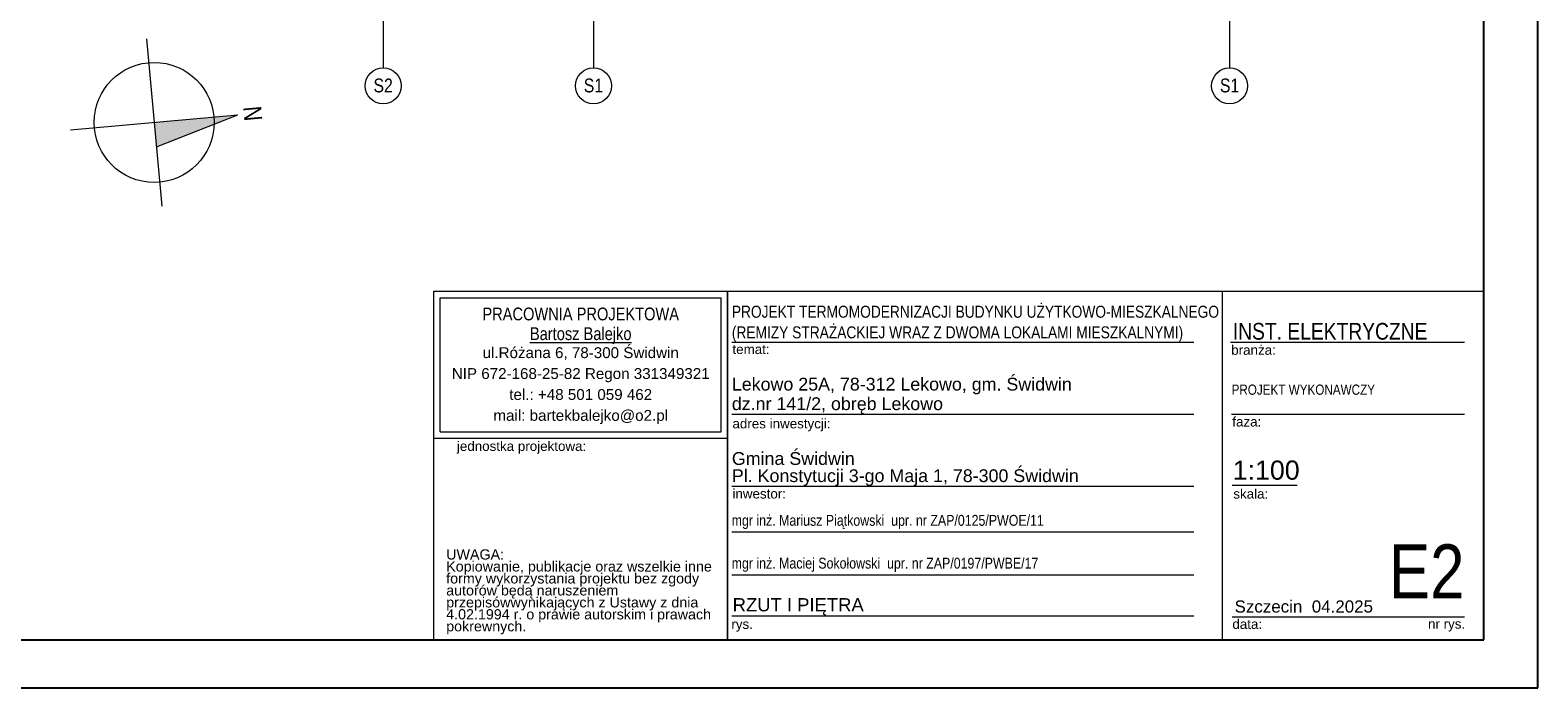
# Model space of a CAD drawing. Extents: x -543332 to -314699, y -9028 to 155584.
# Tile 182 of 256: x -493873 to -468743, y 69864 to 80828. Entities that reach past the tile are written whole.
import ezdxf

# ---------------------------------------------------------------- set-up
doc = ezdxf.new("R2010")
doc.units = 0
doc.header["$MEASUREMENT"] = 0
doc.layers.add('$ IE Tabela', color=7, linetype='Continuous')
doc.layers.add('Arch opisy', color=8, linetype='Continuous')
for name, color, linetype, lineweight in [('Arch opisy_Nr_Pióra__1', 8, 'Continuous', 25), ('Arch opisy_Nr_Pióra__21', 8, 'Continuous', 9), ('ARCH TABELA_Nr_Pióra__1', 8, 'Continuous', 25), ('ARCH TABELA_Nr_Pióra__21', 8, 'Continuous', 9), ('ARCH TABELA_Nr_Pióra__7', 8, 'Continuous', 13), ('Arch tabelki_Nr_Pióra__21', 8, 'Continuous', 9), ('arch wypelnienia_Nr_Pióra__21', 8, 'Continuous', 9)]:
    doc.layers.add(name, color=color, linetype=linetype, lineweight=lineweight)
doc.styles.add('GENERATED_STYLE_2', font='ARIALN.TTF')
doc.styles.add('GENERATED_STYLE_7', font='ARIALN.TTF')
doc.styles.add('GENERATED_STYLE_8', font='arial.ttf')
doc.styles.add('GENERATED_STYLE_9', font='arial.ttf')

# ---------------------------------------------------------------- blocks, each defined once
blk = doc.blocks.new('Linia_138', base_point=(-473881, 67708))
at = {"layer": 'Arch opisy_Nr_Pióra__21', "linetype": 'Continuous'}
blk.add_line((-473881, 67708), (-473881, 66885), dxfattribs=at)
blk.add_circle((-473881, 66585), 300, dxfattribs=at)
blk = doc.blocks.new('Linia_140', base_point=(-484484, 67708))
at = {"layer": 'Arch opisy_Nr_Pióra__21', "linetype": 'Continuous'}
blk.add_line((-484484, 67708), (-484484, 66885), dxfattribs=at)
blk.add_circle((-484484, 66585), 300, dxfattribs=at)
blk = doc.blocks.new('Linia_142', base_point=(-487989, 67708))
at = {"layer": 'Arch opisy_Nr_Pióra__21', "linetype": 'Continuous'}
blk.add_line((-487989, 67708), (-487989, 66885), dxfattribs=at)
blk.add_circle((-487989, 66585), 300, dxfattribs=at)
blk = doc.blocks.new('a3eee')
at = {"layer": '$ IE Tabela'}
for p, q in [((23930.8, 1206.8), (23930.8, 4176.8)), ((23840.8, 1286.8), (23840.8, 4096.8)), ((19890.8, 1286.8), (23840.8, 1286.8)), ((19730.8, 1206.8), (23930.8, 1206.8))]:
    blk.add_line(p, q, dxfattribs=at)

msp = doc.modelspace()

# ---------------------------------------------------------------- hatches: boundary and pattern name
at = {"layer": 'arch wypelnienia_Nr_Pióra__21', "linetype": 'Continuous'}
msp.add_hatch(color=256, dxfattribs=at).paths.add_polyline_path([(-490412, 79415), (-491769, 78882), (-491806, 79290)], flags=0)

# ---------------------------------------------------------------- linework, layer by layer
at = {"layer": 'ARCH TABELA_Nr_Pióra__21', "linetype": 'Continuous'}
for p, q in [((-491932, 80684), (-491680, 77895)), ((-493200, 79164), (-490412, 79415)), ((-491769, 78882), (-490412, 79415))]:
    msp.add_line(p, q, dxfattribs=at)
at = {"layer": 'ARCH TABELA_Nr_Pióra__21', "color": 0, "linetype": 'Continuous'}
for p, q in [((-487143, 70664), (-487143, 76475)), ((-487143, 76475), (-482250, 76475)), ((-487143, 74028), (-487143, 76475)), ((-487143, 76475), (-469643, 76475)), ((-482250, 76475), (-482250, 70664)), ((-482250, 74028), (-482250, 76475)), ((-474005, 76475), (-474005, 70664)), ((-469643, 76475), (-469643, 70664)), ((-487037, 74134), (-487037, 76368)), ((-487037, 76368), (-482356, 76368)), ((-482356, 74134), (-482356, 76368)), ((-482250, 70664), (-482250, 76075)), ((-482177, 75625), (-474478, 75625)), ((-473866, 75625), (-469966, 75625)), ((-482177, 74425), (-474478, 74425)), ((-473848, 74425), (-469966, 74425)), ((-487037, 74134), (-482356, 74134)), ((-487143, 74028), (-482250, 74028)), ((-482177, 73225), (-474478, 73225)), ((-473836, 73242), (-472757, 73242)), ((-482177, 72465), (-474478, 72465)), ((-482177, 71750), (-474478, 71750)), ((-482177, 71064), (-474478, 71064)), ((-473836, 71046), (-471555, 71046)), ((-471555, 71046), (-469966, 71046)), ((-487143, 70664), (-482250, 70664)), ((-469643, 70664), (-482250, 70664))]:
    msp.add_line(p, q, dxfattribs=at)
at = {"layer": 'ARCH TABELA_Nr_Pióra__21', "linetype": 'Continuous'}
msp.add_circle((-491806, 79290), 1000, dxfattribs=at)

# ---------------------------------------------------------------- block references
at = {"layer": '$ IE Tabela', "transparency": 33554687, "xscale": 10, "yscale": 10, "zscale": 10}
msp.add_blockref('a3eee', (-708051, 57796), dxfattribs=at)
at = {"layer": 'Arch opisy', "linetype": 'Continuous'}
for name, p in [('Linia_142', (-487989, 81022)), ('Linia_140', (-484484, 81022)), ('Linia_138', (-473881, 81022))]:
    msp.add_blockref(name, p, dxfattribs=at)

# ---------------------------------------------------------------- texts
at = {"layer": 'Arch opisy_Nr_Pióra__1', "linetype": 'Continuous', "char_height": 230, "attachment_point": 2, "style": 'GENERATED_STYLE_7'}
for s, insert in [('{S2}', (-487989, 80021)), ('{S1}', (-484484, 80021)), ('{S1}', (-473881, 80021))]:
    msp.add_mtext(s, dxfattribs=dict(at, insert=insert))
at = {"layer": 'ARCH TABELA_Nr_Pióra__1', "color": 0, "linetype": 'Continuous', "insert": (-482177, 75630), "char_height": 200, "attachment_point": 7, "line_spacing_factor": 1.031617, "style": 'GENERATED_STYLE_7'}
msp.add_mtext('\\pt22543.4;PROJEKT TERMOMODERNIZACJI BUDYNKU UŻYTKOWO-MIESZKALNEGO\\P\\pt;(REMIZY STRAŻACKIEJ WRAZ Z DWOMA LOKALAMI MIESZKALNYMI)', dxfattribs=at)
at = {"layer": 'ARCH TABELA_Nr_Pióra__1', "color": 0, "linetype": 'Continuous', "insert": (-482164, 71359), "char_height": 220, "attachment_point": 1, "style": 'GENERATED_STYLE_9'}
msp.add_mtext('RZUT I PIĘTRA', dxfattribs=at)
at = {"layer": 'ARCH TABELA_Nr_Pióra__21', "color": 0, "linetype": 'Continuous', "insert": (-482177, 73230), "char_height": 212.77, "attachment_point": 7, "line_spacing_factor": 0.807442, "style": 'GENERATED_STYLE_8'}
msp.add_mtext('{Gmina Świdwin\\PPl. Konstytucji 3-go Maja 1, 78-300 Świdwin}', dxfattribs=at)
at = {"layer": 'ARCH TABELA_Nr_Pióra__7', "color": 0, "linetype": 'Continuous'}
for s, insert, char_height, attachment_point, line_spacing_factor, style in [('{PRACOWNIA PROJEKTOWA\\P\\LBartosz Balejko}', (-484696, 76203), 212.77, 2, 0.926719, 'GENERATED_STYLE_2'), ('{Lekowo 25A, 78-312 Lekowo, gm. Świdwin\\Pdz.nr 141/2, obręb Lekowo}', (-482177, 74430), 212.77, 7, 0.918867, 'GENERATED_STYLE_8'), ('PROJEKT WYKONAWCZY', (-473848, 74920), 170, 1, 0.923713, 'GENERATED_STYLE_7')]:
    msp.add_mtext(s, dxfattribs=dict(at, insert=insert, char_height=char_height, attachment_point=attachment_point, line_spacing_factor=line_spacing_factor, style=style))
for s, insert, char_height, attachment_point, style in [('INST. ELEKTRYCZNE', (-473827, 75948), 280, 1, 'GENERATED_STYLE_7'), ('{temat:}', (-482167, 75588), 159.6, 1, 'GENERATED_STYLE_8'), ('{branża:}', (-473854, 75576), 159.6, 1, 'GENERATED_STYLE_8'), ('{faza:}', (-473836, 74380), 159.6, 1, 'GENERATED_STYLE_8'), ('{adres inwestycji:}', (-482167, 74349), 159.58, 1, 'GENERATED_STYLE_8'), ('{jednostka projektowa:}', (-486760, 73973), 159.58, 1, 'GENERATED_STYLE_8'), ('{1:100}', (-473829, 73653), 319.2, 1, 'GENERATED_STYLE_8'), ('{inwestor:}', (-482167, 73180), 159.58, 1, 'GENERATED_STYLE_8'), ('{skala:}', (-473819, 73178), 159.6, 1, 'GENERATED_STYLE_8'), ('mgr inż. Mariusz Piątkowski  upr. nr ZAP/0125/PWOE/11', (-482180, 72746), 180, 1, 'GENERATED_STYLE_7'), ('E2', (-469966, 72255), 900, 3, 'GENERATED_STYLE_7'), ('mgr inż. Maciej Sokołowski  upr. nr ZAP/0197/PWBE/17', (-482180, 72032), 180, 1, 'GENERATED_STYLE_7'), ('Szczecin  04.2025', (-473798, 71321), 202.13, 1, 'GENERATED_STYLE_8'), ('{rys.}', (-482185, 71006), 159.6, 1, 'GENERATED_STYLE_8'), ('{data:}', (-473835, 71006), 159.6, 1, 'GENERATED_STYLE_8'), ('{nr rys.}', (-470574, 71010), 159.6, 1, 'GENERATED_STYLE_8')]:
    msp.add_mtext(s, dxfattribs=dict(at, insert=insert, char_height=char_height, attachment_point=attachment_point, style=style))
at = {"layer": 'ARCH TABELA_Nr_Pióra__7', "color": 0, "linetype": 'Continuous', "style": 'GENERATED_STYLE_8'}
for s, insert, char_height, width, attachment_point, line_spacing_factor in [('{ul.Różana 6, 78-300 Świdwin\\PNIP 672-168-25-82 Regon 331349321\\Ptel.: +48 501 059 462\\Pmail: bartekbalejko@o2.pl}', (-484696, 75542), 180.85, 4680.85, 2, 1.156383), ('{UWAGA:\\PKopiowanie, publikacje oraz wszelkie inne formy wykorzystania projektu bez zgody autorów będą naruszeniem przepisówwynikających z Ustawy z dnia 4.02.1994 r. o prawie autorskim i prawach pokrewnych.}', (-486938, 72173), 170.213, 4483.41, 1, 0.703415)]:
    msp.add_mtext(s, dxfattribs=dict(at, insert=insert, char_height=char_height, width=width, attachment_point=attachment_point, line_spacing_factor=line_spacing_factor))
at = {"layer": 'Arch tabelki_Nr_Pióra__21', "linetype": 'Continuous', "insert": (-490013, 79451), "char_height": 300, "attachment_point": 2, "rotation": 275.1455, "style": 'GENERATED_STYLE_7'}
msp.add_mtext('{N}', dxfattribs=at)

doc.saveas('drawing.dxf')
